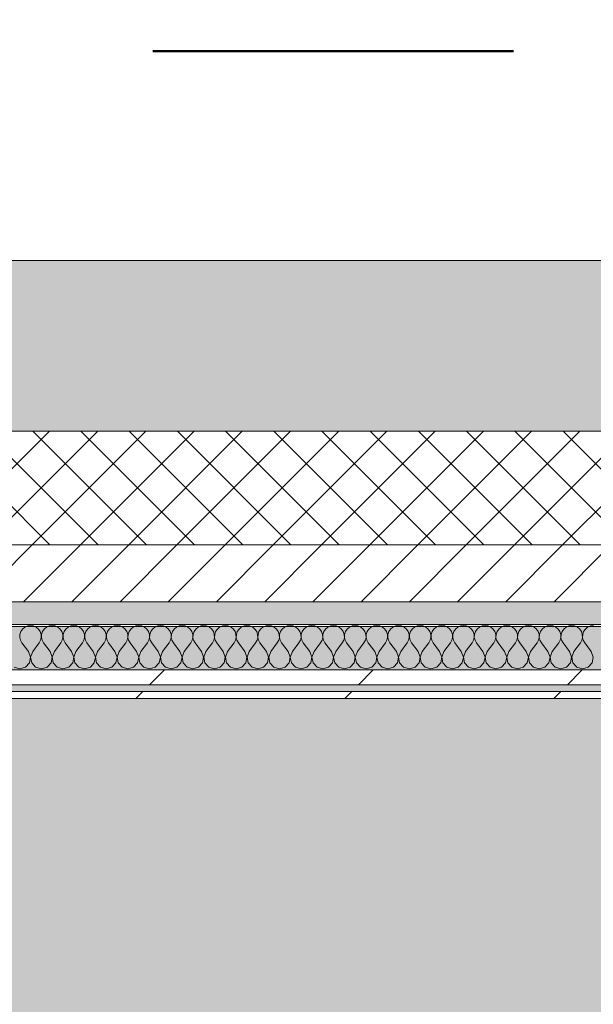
# Model space of a CAD drawing. Header units: millimetres. Extents: x -30280 to 19093, y -19284 to 4746.
# Tile 211 of 256: x -5152 to -4648, y -12673 to -11807. Entities that reach past the tile are written whole.
import ezdxf

# ---------------------------------------------------------------- set-up
doc = ezdxf.new("R2010")
doc.units = ezdxf.units.MM
doc.header["$MEASUREMENT"] = 0
doc.linetypes.add('Punto & Rayas', pattern=[670.277762, 317.5, -176.388889, 0, -176.388874])
doc.linetypes.add('Wipeout_Contour', pattern=[1000, 0, -1000])
for name, color, linetype, lineweight, true_color in [('01_2D_Ambit_Pluma_Nº__242', 7, 'Continuous', 50, 0xfb0013), ('12_FAÇ_Façana_Pluma_Nº__102', 7, 'Continuous', 5, 0xcccccc), ('12_FAÇ_Façana_Pluma_Nº__174', 7, 'Continuous', 13, 0xe4ad2c), ('12_FAÇ_Façana_Pluma_Nº__176', 7, 'Continuous', 15, 0x93a0c6), ('Nuevo_07_CR_Cel Ras pladur_Pluma_Nº__102', 7, 'Continuous', 5, 0xcccccc), ('Nuevo_08_E_Envans secs_Pluma_Nº__102', 7, 'Continuous', 5, 0xcccccc), ('Nuevo_08_E_Envans secs_Pluma_Nº__171', 171, 'Continuous', 13, 0xaaaaff), ('Nuevo_08_E_Envans secs_Pluma_Nº__177', 7, 'Continuous', 15, 0xf7e046)]:
    doc.layers.add(name, color=color, linetype=linetype, lineweight=lineweight, true_color=true_color)
for name, color, linetype in [('12_FAÇ_Façana', 7, 'Continuous'), ('Nuevo_07_CR_Cel Ras pladur', 7, 'Continuous'), ('Nuevo_08_E_Envans secs', 7, 'Continuous')]:
    doc.layers.add(name, color=color, linetype=linetype)
for name, color, linetype, lineweight in [('12_FAÇ_Façana_Pluma_Nº__2', 8, 'Continuous', 5), ('12_FAÇ_Façana_Pluma_Nº__7', 7, 'Continuous', 5), ('Nuevo_08_E_Envans secs_Pluma_Nº__1', 7, 'Continuous', 5)]:
    doc.layers.add(name, color=color, linetype=linetype, lineweight=lineweight)
pattern_1 = [(45, (0, 0), (-183.848, 183.848), [195, -65]), (45, (7e-14, 183.85), (-183.8478, 183.8478), [195, -65])]

# ---------------------------------------------------------------- blocks, each defined once
blk = doc.blocks.new('Forjado_1_1', base_point=(-28050.85, 1700.85))
at = {"layer": 'Nuevo_07_CR_Cel Ras pladur_Pluma_Nº__102', "linetype": 'Continuous', "lineweight": 0, "true_color": 0x333333}
h = blk.add_hatch(color=250, dxfattribs=at)
h.paths.add_polyline_path([(-28050.85, 1700.85), (-1702.11, 1700.85), (-1556.11, 1700.85), (-1556.11, -1703.98), (-1619.11, -1703.98), (-1619.11, -6940.7), (-1544.11, -6940.7), (-1544.11, -7505.7), (-1616.26, -7505.7), (-1616.05, -11923.98), (-1552.9, -11923.98), (-1552.9, -12503.98), (-2036.11, -12503.98), (-2036.11, -12340.7), (-6985.39, -12340.7), (-6985.39, -12549.28), (-7491.4, -12549.28), (-7491.4, -12393.7), (-10655.85, -12393.7), (-10657.1, -13685.07), (-1603.63, -13694.56), (-1609.23, -16937.98), (375.89, -16937.98), (375.89, -16738.98), (1128.89, -16738.98), (1128.89, -17066.98), (2622.91, -17066.98), (5778.89, -17066.98), (5778.89, -16738.98), (6378.89, -16738.98), (6378.89, -12488.98), (5778.89, -12488.98), (5763.89, -12069.98), (3832.9, -12069.98), (2768.91, -12069.98), (2768.91, -12619.14), (2622.91, -12619.14), (2622.91, -12069.98), (843.89, -12069.98), (843.89, -12503.98), (363.89, -12503.98), (363.89, -11923.98), (6641.89, -11923.98), (6627.87, -9203.97), (6003.89, -9207.42), (6010.89, -7490.7), (5790.89, -7490.7), (5790.89, -6940.7), (6010.89, -6940.7), (6010.89, -1710.7), (5770.89, -1710.7), (5770.89, 3861.73), (-28038.85, 3861.73)])
h.paths.add_polyline_path([(7.39, -9099.15), (-1192.61, -9099.15), (-1192.61, 1700.85), (7.39, 1700.85)], flags=0)
h.paths.add_polyline_path([(-1181.11, -11348.2), (-1181.11, -9848.2), (5718.89, -9848.2), (5718.89, -11348.2)], flags=0)
h.paths.add_polyline_path([(38, -16371.48), (-1162, -16371.48), (-1162, -12771.48), (38, -12771.48)], flags=0)
h.paths.add_polyline_path([(2309.36, -16371.48), (1109.36, -16371.48), (1109.36, -12771.48), (2309.36, -12771.48)], flags=0)
h.paths.add_polyline_path([(2226.83, -8799.15), (2226.83, 1400.85), (3726.83, 1400.85), (3726.83, -8799.15)], flags=0)
h.paths.add_polyline_path([(3832.9, -12471.48), (5032.9, -12471.48), (5032.9, -16671.48), (3832.9, -16671.48)], flags=0)
at = {"layer": 'Nuevo_07_CR_Cel Ras pladur_Pluma_Nº__102', "color": 254, "linetype": 'Continuous', "lineweight": 5, "true_color": 0xcccccc, "flags": 128}
blk.add_lwpolyline([(1128.89, -16738.98), (375.89, -16738.98), (375.89, -16937.98), (-1609.23, -16937.98), (-1603.63, -13694.56), (-10657.1, -13685.07), (-10655.85, -12393.7), (-7491.4, -12393.7), (-7491.4, -12549.28), (-6985.39, -12549.28), (-6985.39, -12340.7), (-2036.11, -12340.7), (-2036.11, -12503.98), (-1552.9, -12503.98), (-1552.9, -11923.98), (-1616.05, -11923.98), (-1616.26, -7505.7)], dxfattribs=at)
blk = doc.blocks.new('Muro_21_1', base_point=(-3301.11, -12338.98))
at = {"layer": '12_FAÇ_Façana_Pluma_Nº__102', "linetype": 'Continuous', "lineweight": 0, "true_color": 0xe5e5e5}
blk.add_hatch(color=254, dxfattribs=at).paths.add_polyline_path([(-5841.11, -12018.98), (-5841.11, -12168.98), (-3748.89, -12168.98), (-3748.89, -12018.98)])
at = {"layer": '12_FAÇ_Façana_Pluma_Nº__174', "linetype": 'Continuous', "lineweight": 13, "true_color": 0xe4ad2c}
h = blk.add_hatch(dxfattribs=at)
h.set_pattern_fill('SATE_Aislamiento_0001', color=42, style=0, pattern_type=2)
h.set_pattern_definition([(45, (0, 0), (-21.213203, 21.213203), []), (135, (0, 0), (21.213203, 21.213203), [])])
h.paths.add_polyline_path([(-5841.11, -12268.98), (-3748.89, -12268.98), (-3748.89, -12168.98), (-5841.11, -12168.98)])
at = {"layer": '12_FAÇ_Façana_Pluma_Nº__176', "linetype": 'Continuous', "lineweight": 0, "true_color": 0x495063}
blk.add_hatch(color=251, dxfattribs=at).paths.add_polyline_path([(-5841.11, -12338.98), (-3748.89, -12338.98), (-3748.89, -12318.98), (-5841.11, -12318.98)])
at = {"layer": '12_FAÇ_Façana_Pluma_Nº__2', "linetype": 'Continuous', "lineweight": 5}
h = blk.add_hatch(dxfattribs=at)
h.set_pattern_fill('Ceramic_0001', color=8, style=0, pattern_type=2)
h.set_pattern_definition([(45, (0, 0), (-21.213203, 21.213203), [])])
h.paths.add_polyline_path([(-5841.11, -12318.98), (-3748.89, -12318.98), (-3748.89, -12268.98), (-5841.11, -12268.98)])
at = {"layer": '12_FAÇ_Façana_Pluma_Nº__7', "color": 7, "linetype": 'Continuous', "lineweight": 5}
for p, q in [((-5841.11, -12168.98), (-3748.89, -12168.98)), ((-5841.11, -12268.98), (-3748.89, -12268.98)), ((-5841.11, -12318.98), (-3748.89, -12318.98))]:
    blk.add_line(p, q, dxfattribs=at)
at = {"layer": '12_FAÇ_Façana_Pluma_Nº__7', "color": 7, "linetype": 'Continuous', "lineweight": 5, "flags": 128}
for points in [[(-3748.89, -12018.98), (-5841.11, -12018.98)], [(-5841.11, -12338.98), (-3748.89, -12338.98)]]:
    blk.add_lwpolyline(points, dxfattribs=at)
blk = doc.blocks.new('*X784')
at = {"layer": 'Nuevo_08_E_Envans secs_Pluma_Nº__102', "color": 254, "linetype": 'Continuous', "lineweight": 5, "true_color": 0xcccccc}
for p, q in [((-5151.38, -12345.19), (-5152.22, -12347.68)), ((-5149.89, -12343.03), (-5151.38, -12345.19)), ((-5147.86, -12341.35), (-5149.89, -12343.03)), ((-5145.46, -12340.29), (-5147.86, -12341.35)), ((-5142.86, -12339.93), (-5145.46, -12340.29)), ((-5140.25, -12340.29), (-5142.86, -12339.93)), ((-5137.85, -12341.35), (-5140.25, -12340.29)), ((-5135.83, -12343.03), (-5137.85, -12341.35)), ((-5134.34, -12345.19), (-5135.83, -12343.03)), ((-5133.5, -12347.68), (-5134.34, -12345.19)), ((-5132.33, -12345.19), (-5133.17, -12347.68)), ((-5130.84, -12343.03), (-5132.33, -12345.19)), ((-5128.82, -12341.35), (-5130.84, -12343.03)), ((-5126.41, -12340.29), (-5128.82, -12341.35)), ((-5123.81, -12339.93), (-5126.41, -12340.29)), ((-5121.21, -12340.29), (-5123.81, -12339.93)), ((-5118.8, -12341.35), (-5121.21, -12340.29)), ((-5116.78, -12343.03), (-5118.8, -12341.35)), ((-5115.29, -12345.19), (-5116.78, -12343.03)), ((-5114.45, -12347.68), (-5115.29, -12345.19)), ((-5113.28, -12345.19), (-5114.12, -12347.68)), ((-5111.79, -12343.03), (-5113.28, -12345.19)), ((-5109.77, -12341.35), (-5111.79, -12343.03)), ((-5107.36, -12340.29), (-5109.77, -12341.35)), ((-5104.76, -12339.93), (-5107.36, -12340.29)), ((-5102.16, -12340.29), (-5104.76, -12339.93)), ((-5099.75, -12341.35), (-5102.16, -12340.29)), ((-5097.73, -12343.03), (-5099.75, -12341.35)), ((-5096.24, -12345.19), (-5097.73, -12343.03)), ((-5095.4, -12347.68), (-5096.24, -12345.19)), ((-5094.23, -12345.19), (-5095.07, -12347.68)), ((-5092.74, -12343.03), (-5094.23, -12345.19)), ((-5090.72, -12341.35), (-5092.74, -12343.03)), ((-5088.32, -12340.29), (-5090.72, -12341.35)), ((-5085.71, -12339.93), (-5088.32, -12340.29)), ((-5083.11, -12340.29), (-5085.71, -12339.93)), ((-5080.71, -12341.35), (-5083.11, -12340.29)), ((-5078.68, -12343.03), (-5080.71, -12341.35)), ((-5077.2, -12345.19), (-5078.68, -12343.03)), ((-5076.36, -12347.68), (-5077.2, -12345.19)), ((-5075.19, -12345.19), (-5076.02, -12347.68)), ((-5073.7, -12343.03), (-5075.19, -12345.19)), ((-5071.67, -12341.35), (-5073.7, -12343.03)), ((-5069.27, -12340.29), (-5071.67, -12341.35)), ((-5066.67, -12339.93), (-5069.27, -12340.29)), ((-5064.06, -12340.29), (-5066.67, -12339.93)), ((-5061.66, -12341.35), (-5064.06, -12340.29)), ((-5059.64, -12343.03), (-5061.66, -12341.35)), ((-5058.15, -12345.19), (-5059.64, -12343.03)), ((-5057.31, -12347.68), (-5058.15, -12345.19)), ((-5056.14, -12345.19), (-5056.98, -12347.68)), ((-5054.65, -12343.03), (-5056.14, -12345.19)), ((-5052.63, -12341.35), (-5054.65, -12343.03)), ((-5050.22, -12340.29), (-5052.63, -12341.35)), ((-5047.62, -12339.93), (-5050.22, -12340.29)), ((-5045.02, -12340.29), (-5047.62, -12339.93)), ((-5042.61, -12341.35), (-5045.02, -12340.29)), ((-5040.59, -12343.03), (-5042.61, -12341.35)), ((-5039.1, -12345.19), (-5040.59, -12343.03)), ((-5038.26, -12347.68), (-5039.1, -12345.19)), ((-5037.09, -12345.19), (-5037.93, -12347.68)), ((-5035.6, -12343.03), (-5037.09, -12345.19)), ((-5033.58, -12341.35), (-5035.6, -12343.03)), ((-5031.17, -12340.29), (-5033.58, -12341.35)), ((-5028.57, -12339.93), (-5031.17, -12340.29)), ((-5025.97, -12340.29), (-5028.57, -12339.93)), ((-5023.56, -12341.35), (-5025.97, -12340.29)), ((-5021.54, -12343.03), (-5023.56, -12341.35)), ((-5020.05, -12345.19), (-5021.54, -12343.03)), ((-5019.21, -12347.68), (-5020.05, -12345.19)), ((-5018.04, -12345.19), (-5018.88, -12347.68)), ((-5016.55, -12343.03), (-5018.04, -12345.19)), ((-5014.53, -12341.35), (-5016.55, -12343.03)), ((-5012.13, -12340.29), (-5014.53, -12341.35)), ((-5009.52, -12339.93), (-5012.13, -12340.29)), ((-5006.92, -12340.29), (-5009.52, -12339.93)), ((-5004.52, -12341.35), (-5006.92, -12340.29)), ((-5002.49, -12343.03), (-5004.52, -12341.35)), ((-5001.01, -12345.19), (-5002.49, -12343.03)), ((-5000.17, -12347.68), (-5001.01, -12345.19)), ((-4998.99, -12345.19), (-4999.83, -12347.68)), ((-4997.51, -12343.03), (-4998.99, -12345.19)), ((-4995.48, -12341.35), (-4997.51, -12343.03)), ((-4993.08, -12340.29), (-4995.48, -12341.35)), ((-4990.48, -12339.93), (-4993.08, -12340.29)), ((-4987.87, -12340.29), (-4990.48, -12339.93)), ((-4985.47, -12341.35), (-4987.87, -12340.29)), ((-4983.45, -12343.03), (-4985.47, -12341.35)), ((-4981.96, -12345.19), (-4983.45, -12343.03)), ((-4981.12, -12347.68), (-4981.96, -12345.19)), ((-4979.95, -12345.19), (-4980.79, -12347.68)), ((-4978.46, -12343.03), (-4979.95, -12345.19)), ((-4976.44, -12341.35), (-4978.46, -12343.03)), ((-4974.03, -12340.29), (-4976.44, -12341.35)), ((-4971.43, -12339.93), (-4974.03, -12340.29)), ((-4968.83, -12340.29), (-4971.43, -12339.93)), ((-4966.42, -12341.35), (-4968.83, -12340.29)), ((-4964.4, -12343.03), (-4966.42, -12341.35)), ((-4962.91, -12345.19), (-4964.4, -12343.03)), ((-4962.07, -12347.68), (-4962.91, -12345.19)), ((-4960.9, -12345.19), (-4961.74, -12347.68)), ((-4959.41, -12343.03), (-4960.9, -12345.19)), ((-4957.39, -12341.35), (-4959.41, -12343.03)), ((-4954.98, -12340.29), (-4957.39, -12341.35)), ((-4952.38, -12339.93), (-4954.98, -12340.29)), ((-4949.78, -12340.29), (-4952.38, -12339.93)), ((-4947.37, -12341.35), (-4949.78, -12340.29)), ((-4945.35, -12343.03), (-4947.37, -12341.35)), ((-4943.86, -12345.19), (-4945.35, -12343.03)), ((-4943.02, -12347.68), (-4943.86, -12345.19)), ((-4941.85, -12345.19), (-4942.69, -12347.68)), ((-4940.36, -12343.03), (-4941.85, -12345.19)), ((-4938.34, -12341.35), (-4940.36, -12343.03)), ((-4935.94, -12340.29), (-4938.34, -12341.35)), ((-4933.33, -12339.93), (-4935.94, -12340.29)), ((-4930.73, -12340.29), (-4933.33, -12339.93)), ((-4928.33, -12341.35), (-4930.73, -12340.29)), ((-4926.3, -12343.03), (-4928.33, -12341.35)), ((-4924.81, -12345.19), (-4926.3, -12343.03)), ((-4923.98, -12347.68), (-4924.81, -12345.19)), ((-4922.8, -12345.19), (-4923.64, -12347.68)), ((-4921.32, -12343.03), (-4922.8, -12345.19)), ((-4919.29, -12341.35), (-4921.32, -12343.03)), ((-4916.89, -12340.29), (-4919.29, -12341.35)), ((-4914.29, -12339.93), (-4916.89, -12340.29)), ((-4911.68, -12340.29), (-4914.29, -12339.93)), ((-4909.28, -12341.35), (-4911.68, -12340.29)), ((-4907.26, -12343.03), (-4909.28, -12341.35)), ((-4905.77, -12345.19), (-4907.26, -12343.03)), ((-4904.93, -12347.68), (-4905.77, -12345.19)), ((-4903.76, -12345.19), (-4904.6, -12347.68)), ((-4902.27, -12343.03), (-4903.76, -12345.19)), ((-4900.25, -12341.35), (-4902.27, -12343.03)), ((-4897.84, -12340.29), (-4900.25, -12341.35)), ((-4895.24, -12339.93), (-4897.84, -12340.29)), ((-4892.64, -12340.29), (-4895.24, -12339.93)), ((-4890.23, -12341.35), (-4892.64, -12340.29)), ((-4888.21, -12343.03), (-4890.23, -12341.35)), ((-4886.72, -12345.19), (-4888.21, -12343.03)), ((-4885.88, -12347.68), (-4886.72, -12345.19)), ((-4884.71, -12345.19), (-4885.55, -12347.68)), ((-4883.22, -12343.03), (-4884.71, -12345.19)), ((-4881.2, -12341.35), (-4883.22, -12343.03)), ((-4878.79, -12340.29), (-4881.2, -12341.35)), ((-4876.19, -12339.93), (-4878.79, -12340.29)), ((-4873.59, -12340.29), (-4876.19, -12339.93)), ((-4871.18, -12341.35), (-4873.59, -12340.29)), ((-4869.16, -12343.03), (-4871.18, -12341.35)), ((-4867.67, -12345.19), (-4869.16, -12343.03)), ((-4866.83, -12347.68), (-4867.67, -12345.19)), ((-4865.66, -12345.19), (-4866.5, -12347.68)), ((-4864.17, -12343.03), (-4865.66, -12345.19)), ((-4862.15, -12341.35), (-4864.17, -12343.03)), ((-4859.75, -12340.29), (-4862.15, -12341.35)), ((-4857.14, -12339.93), (-4859.75, -12340.29)), ((-4854.54, -12340.29), (-4857.14, -12339.93)), ((-4852.14, -12341.35), (-4854.54, -12340.29)), ((-4850.11, -12343.03), (-4852.14, -12341.35)), ((-4848.62, -12345.19), (-4850.11, -12343.03)), ((-4847.78, -12347.68), (-4848.62, -12345.19)), ((-4846.61, -12345.19), (-4847.45, -12347.68)), ((-4845.13, -12343.03), (-4846.61, -12345.19)), ((-4843.1, -12341.35), (-4845.13, -12343.03)), ((-4840.7, -12340.29), (-4843.1, -12341.35)), ((-4838.1, -12339.93), (-4840.7, -12340.29)), ((-4835.49, -12340.29), (-4838.1, -12339.93)), ((-4833.09, -12341.35), (-4835.49, -12340.29)), ((-4831.06, -12343.03), (-4833.09, -12341.35)), ((-4829.58, -12345.19), (-4831.06, -12343.03)), ((-4828.74, -12347.68), (-4829.58, -12345.19)), ((-4827.57, -12345.19), (-4828.41, -12347.68)), ((-4826.08, -12343.03), (-4827.57, -12345.19)), ((-4824.05, -12341.35), (-4826.08, -12343.03)), ((-4821.65, -12340.29), (-4824.05, -12341.35)), ((-4819.05, -12339.93), (-4821.65, -12340.29)), ((-4816.45, -12340.29), (-4819.05, -12339.93)), ((-4814.04, -12341.35), (-4816.45, -12340.29)), ((-4812.02, -12343.03), (-4814.04, -12341.35)), ((-4810.53, -12345.19), (-4812.02, -12343.03)), ((-4809.69, -12347.68), (-4810.53, -12345.19)), ((-4808.52, -12345.19), (-4809.36, -12347.68)), ((-4807.03, -12343.03), (-4808.52, -12345.19)), ((-4805.01, -12341.35), (-4807.03, -12343.03)), ((-4802.6, -12340.29), (-4805.01, -12341.35)), ((-4800, -12339.93), (-4802.6, -12340.29)), ((-4797.4, -12340.29), (-4800, -12339.93)), ((-4794.99, -12341.35), (-4797.4, -12340.29)), ((-4792.97, -12343.03), (-4794.99, -12341.35)), ((-4791.48, -12345.19), (-4792.97, -12343.03)), ((-4790.64, -12347.68), (-4791.48, -12345.19)), ((-4789.47, -12345.19), (-4790.31, -12347.68)), ((-4787.98, -12343.03), (-4789.47, -12345.19)), ((-4785.96, -12341.35), (-4787.98, -12343.03)), ((-4783.55, -12340.29), (-4785.96, -12341.35)), ((-4780.95, -12339.93), (-4783.55, -12340.29)), ((-4778.35, -12340.29), (-4780.95, -12339.93)), ((-4775.95, -12341.35), (-4778.35, -12340.29)), ((-4773.92, -12343.03), (-4775.95, -12341.35)), ((-4772.43, -12345.19), (-4773.92, -12343.03)), ((-4771.59, -12347.68), (-4772.43, -12345.19)), ((-4770.42, -12345.19), (-4771.26, -12347.68)), ((-4768.94, -12343.03), (-4770.42, -12345.19)), ((-4766.91, -12341.35), (-4768.94, -12343.03)), ((-4764.51, -12340.29), (-4766.91, -12341.35)), ((-4761.9, -12339.93), (-4764.51, -12340.29)), ((-4759.3, -12340.29), (-4761.9, -12339.93)), ((-4756.9, -12341.35), (-4759.3, -12340.29)), ((-4754.87, -12343.03), (-4756.9, -12341.35)), ((-4753.39, -12345.19), (-4754.87, -12343.03)), ((-4752.55, -12347.68), (-4753.39, -12345.19)), ((-4751.38, -12345.19), (-4752.22, -12347.68)), ((-4749.89, -12343.03), (-4751.38, -12345.19)), ((-4747.86, -12341.35), (-4749.89, -12343.03)), ((-4745.46, -12340.29), (-4747.86, -12341.35)), ((-4742.86, -12339.93), (-4745.46, -12340.29)), ((-4740.25, -12340.29), (-4742.86, -12339.93)), ((-4737.85, -12341.35), (-4740.25, -12340.29)), ((-4735.83, -12343.03), (-4737.85, -12341.35)), ((-4734.34, -12345.19), (-4735.83, -12343.03)), ((-4733.5, -12347.68), (-4734.34, -12345.19)), ((-4732.33, -12345.19), (-4733.17, -12347.68)), ((-4730.84, -12343.03), (-4732.33, -12345.19)), ((-4728.82, -12341.35), (-4730.84, -12343.03)), ((-4726.41, -12340.29), (-4728.82, -12341.35)), ((-4723.81, -12339.93), (-4726.41, -12340.29)), ((-4721.21, -12340.29), (-4723.81, -12339.93)), ((-4718.8, -12341.35), (-4721.21, -12340.29)), ((-4716.78, -12343.03), (-4718.8, -12341.35)), ((-4715.29, -12345.19), (-4716.78, -12343.03)), ((-4714.45, -12347.68), (-4715.29, -12345.19)), ((-4713.28, -12345.19), (-4714.12, -12347.68)), ((-4711.79, -12343.03), (-4713.28, -12345.19)), ((-4709.77, -12341.35), (-4711.79, -12343.03)), ((-4707.36, -12340.29), (-4709.77, -12341.35)), ((-4704.76, -12339.93), (-4707.36, -12340.29)), ((-4702.16, -12340.29), (-4704.76, -12339.93)), ((-4699.75, -12341.35), (-4702.16, -12340.29)), ((-4697.73, -12343.03), (-4699.75, -12341.35)), ((-4696.24, -12345.19), (-4697.73, -12343.03)), ((-4695.4, -12347.68), (-4696.24, -12345.19)), ((-4694.23, -12345.19), (-4695.07, -12347.68)), ((-4692.74, -12343.03), (-4694.23, -12345.19)), ((-4690.72, -12341.35), (-4692.74, -12343.03)), ((-4688.32, -12340.29), (-4690.72, -12341.35)), ((-4685.71, -12339.93), (-4688.32, -12340.29)), ((-4683.11, -12340.29), (-4685.71, -12339.93)), ((-4680.71, -12341.35), (-4683.11, -12340.29)), ((-4678.68, -12343.03), (-4680.71, -12341.35)), ((-4677.2, -12345.19), (-4678.68, -12343.03)), ((-4676.36, -12347.68), (-4677.2, -12345.19)), ((-4675.19, -12345.19), (-4676.02, -12347.68)), ((-4673.7, -12343.03), (-4675.19, -12345.19)), ((-4671.67, -12341.35), (-4673.7, -12343.03)), ((-4669.27, -12340.29), (-4671.67, -12341.35)), ((-4666.67, -12339.93), (-4669.27, -12340.29)), ((-4664.06, -12340.29), (-4666.67, -12339.93)), ((-4661.66, -12341.35), (-4664.06, -12340.29)), ((-4659.64, -12343.03), (-4661.66, -12341.35)), ((-4658.15, -12345.19), (-4659.64, -12343.03)), ((-4657.31, -12347.68), (-4658.15, -12345.19)), ((-4656.14, -12345.19), (-4656.98, -12347.68)), ((-4654.65, -12343.03), (-4656.14, -12345.19)), ((-4652.63, -12341.35), (-4654.65, -12343.03)), ((-4650.22, -12340.29), (-4652.63, -12341.35)), ((-4647.62, -12339.93), (-4650.22, -12340.29)), ((-5152.22, -12347.68), (-5152.34, -12350.31)), ((-5152.34, -12350.31), (-5151.75, -12352.87)), ((-5151.75, -12352.87), (-5150.48, -12355.17)), ((-5144.76, -12362.79), (-5150.48, -12355.17)), ((-5140.95, -12362.79), (-5135.24, -12355.17)), ((-5135.24, -12355.17), (-5133.97, -12352.87)), ((-5133.97, -12352.87), (-5133.37, -12350.31)), ((-5133.37, -12350.31), (-5133.5, -12347.68)), ((-5133.17, -12347.68), (-5133.29, -12350.31)), ((-5133.29, -12350.31), (-5132.7, -12352.87)), ((-5132.7, -12352.87), (-5131.43, -12355.17)), ((-5125.71, -12362.79), (-5131.43, -12355.17)), ((-5121.9, -12362.79), (-5116.19, -12355.17)), ((-5116.19, -12355.17), (-5114.92, -12352.87)), ((-5114.92, -12352.87), (-5114.32, -12350.31)), ((-5114.32, -12350.31), (-5114.45, -12347.68)), ((-5114.12, -12347.68), (-5114.25, -12350.31)), ((-5114.25, -12350.31), (-5113.65, -12352.87)), ((-5113.65, -12352.87), (-5112.38, -12355.17)), ((-5106.67, -12362.79), (-5112.38, -12355.17)), ((-5102.86, -12362.79), (-5097.14, -12355.17)), ((-5097.14, -12355.17), (-5095.87, -12352.87)), ((-5095.87, -12352.87), (-5095.28, -12350.31)), ((-5095.28, -12350.31), (-5095.4, -12347.68)), ((-5095.07, -12347.68), (-5095.2, -12350.31)), ((-5095.2, -12350.31), (-5094.6, -12352.87)), ((-5094.6, -12352.87), (-5093.33, -12355.17)), ((-5087.62, -12362.79), (-5093.33, -12355.17)), ((-5083.81, -12362.79), (-5078.1, -12355.17)), ((-5078.1, -12355.17), (-5076.82, -12352.87)), ((-5076.82, -12352.87), (-5076.23, -12350.31)), ((-5076.23, -12350.31), (-5076.36, -12347.68)), ((-5076.02, -12347.68), (-5076.15, -12350.31)), ((-5076.15, -12350.31), (-5075.56, -12352.87)), ((-5075.56, -12352.87), (-5074.29, -12355.17)), ((-5068.57, -12362.79), (-5074.29, -12355.17)), ((-5064.76, -12362.79), (-5059.05, -12355.17)), ((-5059.05, -12355.17), (-5057.78, -12352.87)), ((-5057.78, -12352.87), (-5057.18, -12350.31)), ((-5057.18, -12350.31), (-5057.31, -12347.68)), ((-5056.98, -12347.68), (-5057.1, -12350.31)), ((-5057.1, -12350.31), (-5056.51, -12352.87)), ((-5056.51, -12352.87), (-5055.24, -12355.17)), ((-5049.52, -12362.79), (-5055.24, -12355.17)), ((-5045.71, -12362.79), (-5040, -12355.17)), ((-5040, -12355.17), (-5038.73, -12352.87)), ((-5038.73, -12352.87), (-5038.13, -12350.31)), ((-5038.13, -12350.31), (-5038.26, -12347.68)), ((-5037.93, -12347.68), (-5038.06, -12350.31)), ((-5038.06, -12350.31), (-5037.46, -12352.87)), ((-5037.46, -12352.87), (-5036.19, -12355.17)), ((-5030.48, -12362.79), (-5036.19, -12355.17)), ((-5026.67, -12362.79), (-5020.95, -12355.17)), ((-5020.95, -12355.17), (-5019.68, -12352.87)), ((-5019.68, -12352.87), (-5019.09, -12350.31)), ((-5019.09, -12350.31), (-5019.21, -12347.68)), ((-5018.88, -12347.68), (-5019.01, -12350.31)), ((-5019.01, -12350.31), (-5018.41, -12352.87)), ((-5018.41, -12352.87), (-5017.14, -12355.17)), ((-5011.43, -12362.79), (-5017.14, -12355.17)), ((-5007.62, -12362.79), (-5001.9, -12355.17)), ((-5001.9, -12355.17), (-5000.63, -12352.87)), ((-5000.63, -12352.87), (-5000.04, -12350.31)), ((-5000.04, -12350.31), (-5000.17, -12347.68)), ((-4999.83, -12347.68), (-4999.96, -12350.31)), ((-4999.96, -12350.31), (-4999.37, -12352.87)), ((-4999.37, -12352.87), (-4998.1, -12355.17)), ((-4992.38, -12362.79), (-4998.1, -12355.17)), ((-4988.57, -12362.79), (-4982.86, -12355.17)), ((-4982.86, -12355.17), (-4981.59, -12352.87)), ((-4981.59, -12352.87), (-4980.99, -12350.31)), ((-4980.99, -12350.31), (-4981.12, -12347.68)), ((-4980.79, -12347.68), (-4980.91, -12350.31)), ((-4980.91, -12350.31), (-4980.32, -12352.87)), ((-4980.32, -12352.87), (-4979.05, -12355.17)), ((-4973.33, -12362.79), (-4979.05, -12355.17)), ((-4969.52, -12362.79), (-4963.81, -12355.17)), ((-4963.81, -12355.17), (-4962.54, -12352.87)), ((-4962.54, -12352.87), (-4961.94, -12350.31)), ((-4961.94, -12350.31), (-4962.07, -12347.68)), ((-4961.74, -12347.68), (-4961.87, -12350.31)), ((-4961.87, -12350.31), (-4961.27, -12352.87)), ((-4961.27, -12352.87), (-4960, -12355.17)), ((-4954.29, -12362.79), (-4960, -12355.17)), ((-4950.48, -12362.79), (-4944.76, -12355.17)), ((-4944.76, -12355.17), (-4943.49, -12352.87)), ((-4943.49, -12352.87), (-4942.9, -12350.31)), ((-4942.9, -12350.31), (-4943.02, -12347.68)), ((-4942.69, -12347.68), (-4942.82, -12350.31)), ((-4942.82, -12350.31), (-4942.22, -12352.87)), ((-4942.22, -12352.87), (-4940.95, -12355.17)), ((-4935.24, -12362.79), (-4940.95, -12355.17)), ((-4931.43, -12362.79), (-4925.71, -12355.17)), ((-4925.71, -12355.17), (-4924.44, -12352.87)), ((-4924.44, -12352.87), (-4923.85, -12350.31)), ((-4923.85, -12350.31), (-4923.98, -12347.68)), ((-4923.64, -12347.68), (-4923.77, -12350.31)), ((-4923.77, -12350.31), (-4923.18, -12352.87)), ((-4923.18, -12352.87), (-4921.9, -12355.17)), ((-4916.19, -12362.79), (-4921.9, -12355.17)), ((-4912.38, -12362.79), (-4906.67, -12355.17)), ((-4906.67, -12355.17), (-4905.4, -12352.87)), ((-4905.4, -12352.87), (-4904.8, -12350.31)), ((-4904.8, -12350.31), (-4904.93, -12347.68)), ((-4904.6, -12347.68), (-4904.72, -12350.31)), ((-4904.72, -12350.31), (-4904.13, -12352.87)), ((-4904.13, -12352.87), (-4902.86, -12355.17)), ((-4897.14, -12362.79), (-4902.86, -12355.17)), ((-4893.33, -12362.79), (-4887.62, -12355.17)), ((-4887.62, -12355.17), (-4886.35, -12352.87)), ((-4886.35, -12352.87), (-4885.75, -12350.31)), ((-4885.75, -12350.31), (-4885.88, -12347.68)), ((-4885.55, -12347.68), (-4885.68, -12350.31)), ((-4885.68, -12350.31), (-4885.08, -12352.87)), ((-4885.08, -12352.87), (-4883.81, -12355.17)), ((-4878.1, -12362.79), (-4883.81, -12355.17)), ((-4874.29, -12362.79), (-4868.57, -12355.17)), ((-4868.57, -12355.17), (-4867.3, -12352.87)), ((-4867.3, -12352.87), (-4866.71, -12350.31)), ((-4866.71, -12350.31), (-4866.83, -12347.68)), ((-4866.5, -12347.68), (-4866.63, -12350.31)), ((-4866.63, -12350.31), (-4866.03, -12352.87)), ((-4866.03, -12352.87), (-4864.76, -12355.17)), ((-4859.05, -12362.79), (-4864.76, -12355.17)), ((-4855.24, -12362.79), (-4849.52, -12355.17)), ((-4849.52, -12355.17), (-4848.25, -12352.87)), ((-4848.25, -12352.87), (-4847.66, -12350.31)), ((-4847.66, -12350.31), (-4847.78, -12347.68)), ((-4847.45, -12347.68), (-4847.58, -12350.31)), ((-4847.58, -12350.31), (-4846.99, -12352.87)), ((-4846.99, -12352.87), (-4845.71, -12355.17)), ((-4840, -12362.79), (-4845.71, -12355.17)), ((-4836.19, -12362.79), (-4830.48, -12355.17)), ((-4830.48, -12355.17), (-4829.2, -12352.87)), ((-4829.2, -12352.87), (-4828.61, -12350.31)), ((-4828.61, -12350.31), (-4828.74, -12347.68)), ((-4828.41, -12347.68), (-4828.53, -12350.31)), ((-4828.53, -12350.31), (-4827.94, -12352.87)), ((-4827.94, -12352.87), (-4826.67, -12355.17)), ((-4820.95, -12362.79), (-4826.67, -12355.17)), ((-4817.14, -12362.79), (-4811.43, -12355.17)), ((-4811.43, -12355.17), (-4810.16, -12352.87)), ((-4810.16, -12352.87), (-4809.56, -12350.31)), ((-4809.56, -12350.31), (-4809.69, -12347.68)), ((-4809.36, -12347.68), (-4809.49, -12350.31)), ((-4809.49, -12350.31), (-4808.89, -12352.87)), ((-4808.89, -12352.87), (-4807.62, -12355.17)), ((-4801.9, -12362.79), (-4807.62, -12355.17)), ((-4798.1, -12362.79), (-4792.38, -12355.17)), ((-4792.38, -12355.17), (-4791.11, -12352.87)), ((-4791.11, -12352.87), (-4790.51, -12350.31)), ((-4790.51, -12350.31), (-4790.64, -12347.68)), ((-4790.31, -12347.68), (-4790.44, -12350.31)), ((-4790.44, -12350.31), (-4789.84, -12352.87)), ((-4789.84, -12352.87), (-4788.57, -12355.17)), ((-4782.86, -12362.79), (-4788.57, -12355.17)), ((-4779.05, -12362.79), (-4773.33, -12355.17)), ((-4773.33, -12355.17), (-4772.06, -12352.87)), ((-4772.06, -12352.87), (-4771.47, -12350.31)), ((-4771.47, -12350.31), (-4771.59, -12347.68)), ((-4771.26, -12347.68), (-4771.39, -12350.31)), ((-4771.39, -12350.31), (-4770.8, -12352.87)), ((-4770.8, -12352.87), (-4769.52, -12355.17)), ((-4763.81, -12362.79), (-4769.52, -12355.17)), ((-4760, -12362.79), (-4754.29, -12355.17)), ((-4754.29, -12355.17), (-4753.01, -12352.87)), ((-4753.01, -12352.87), (-4752.42, -12350.31)), ((-4752.42, -12350.31), (-4752.55, -12347.68)), ((-4752.22, -12347.68), (-4752.34, -12350.31)), ((-4752.34, -12350.31), (-4751.75, -12352.87)), ((-4751.75, -12352.87), (-4750.48, -12355.17)), ((-4744.76, -12362.79), (-4750.48, -12355.17)), ((-4740.95, -12362.79), (-4735.24, -12355.17)), ((-4735.24, -12355.17), (-4733.97, -12352.87)), ((-4733.97, -12352.87), (-4733.37, -12350.31)), ((-4733.37, -12350.31), (-4733.5, -12347.68)), ((-4733.17, -12347.68), (-4733.29, -12350.31)), ((-4733.29, -12350.31), (-4732.7, -12352.87)), ((-4732.7, -12352.87), (-4731.43, -12355.17)), ((-4725.71, -12362.79), (-4731.43, -12355.17)), ((-4721.9, -12362.79), (-4716.19, -12355.17)), ((-4716.19, -12355.17), (-4714.92, -12352.87)), ((-4714.92, -12352.87), (-4714.32, -12350.31)), ((-4714.32, -12350.31), (-4714.45, -12347.68)), ((-4714.12, -12347.68), (-4714.25, -12350.31)), ((-4714.25, -12350.31), (-4713.65, -12352.87)), ((-4713.65, -12352.87), (-4712.38, -12355.17)), ((-4706.67, -12362.79), (-4712.38, -12355.17)), ((-4702.86, -12362.79), (-4697.14, -12355.17)), ((-4697.14, -12355.17), (-4695.87, -12352.87)), ((-4695.87, -12352.87), (-4695.28, -12350.31)), ((-4695.28, -12350.31), (-4695.4, -12347.68)), ((-4695.07, -12347.68), (-4695.2, -12350.31)), ((-4695.2, -12350.31), (-4694.6, -12352.87)), ((-4694.6, -12352.87), (-4693.33, -12355.17)), ((-4687.62, -12362.79), (-4693.33, -12355.17)), ((-4683.81, -12362.79), (-4678.1, -12355.17)), ((-4678.1, -12355.17), (-4676.82, -12352.87)), ((-4676.82, -12352.87), (-4676.23, -12350.31)), ((-4676.23, -12350.31), (-4676.36, -12347.68)), ((-4676.02, -12347.68), (-4676.15, -12350.31)), ((-4676.15, -12350.31), (-4675.56, -12352.87)), ((-4675.56, -12352.87), (-4674.29, -12355.17)), ((-4668.57, -12362.79), (-4674.29, -12355.17)), ((-4664.76, -12362.79), (-4659.05, -12355.17)), ((-4659.05, -12355.17), (-4657.78, -12352.87)), ((-4657.78, -12352.87), (-4657.18, -12350.31)), ((-4657.18, -12350.31), (-4657.31, -12347.68)), ((-4656.98, -12347.68), (-4657.1, -12350.31)), ((-4657.1, -12350.31), (-4656.51, -12352.87)), ((-4656.51, -12352.87), (-4655.24, -12355.17)), ((-4649.52, -12362.79), (-4655.24, -12355.17)), ((-5142.9, -12367.64), (-5144.76, -12362.79)), ((-5140.95, -12362.79), (-5142.82, -12367.64)), ((-5123.85, -12367.64), (-5125.71, -12362.79)), ((-5121.9, -12362.79), (-5123.77, -12367.64)), ((-5104.8, -12367.64), (-5106.67, -12362.79)), ((-5102.86, -12362.79), (-5104.72, -12367.64)), ((-5085.75, -12367.64), (-5087.62, -12362.79)), ((-5083.81, -12362.79), (-5085.68, -12367.64)), ((-5066.71, -12367.64), (-5068.57, -12362.79)), ((-5064.76, -12362.79), (-5066.63, -12367.64)), ((-5047.66, -12367.64), (-5049.52, -12362.79)), ((-5045.71, -12362.79), (-5047.58, -12367.64)), ((-5028.61, -12367.64), (-5030.48, -12362.79)), ((-5026.67, -12362.79), (-5028.53, -12367.64)), ((-5009.56, -12367.64), (-5011.43, -12362.79)), ((-5007.62, -12362.79), (-5009.49, -12367.64)), ((-4990.51, -12367.64), (-4992.38, -12362.79)), ((-4988.57, -12362.79), (-4990.44, -12367.64)), ((-4971.47, -12367.64), (-4973.33, -12362.79)), ((-4969.52, -12362.79), (-4971.39, -12367.64)), ((-4952.42, -12367.64), (-4954.29, -12362.79)), ((-4950.48, -12362.79), (-4952.34, -12367.64)), ((-4933.37, -12367.64), (-4935.24, -12362.79)), ((-4931.43, -12362.79), (-4933.29, -12367.64)), ((-4914.32, -12367.64), (-4916.19, -12362.79)), ((-4912.38, -12362.79), (-4914.25, -12367.64)), ((-4895.28, -12367.64), (-4897.14, -12362.79)), ((-4893.33, -12362.79), (-4895.2, -12367.64)), ((-4876.23, -12367.64), (-4878.1, -12362.79)), ((-4874.29, -12362.79), (-4876.15, -12367.64)), ((-4857.18, -12367.64), (-4859.05, -12362.79)), ((-4855.24, -12362.79), (-4857.1, -12367.64)), ((-4838.13, -12367.64), (-4840, -12362.79)), ((-4836.19, -12362.79), (-4838.06, -12367.64)), ((-4819.09, -12367.64), (-4820.95, -12362.79)), ((-4817.14, -12362.79), (-4819.01, -12367.64)), ((-4800.04, -12367.64), (-4801.9, -12362.79)), ((-4798.1, -12362.79), (-4799.96, -12367.64)), ((-4780.99, -12367.64), (-4782.86, -12362.79)), ((-4779.05, -12362.79), (-4780.91, -12367.64)), ((-4761.94, -12367.64), (-4763.81, -12362.79)), ((-4760, -12362.79), (-4761.87, -12367.64)), ((-4742.9, -12367.64), (-4744.76, -12362.79)), ((-4740.95, -12362.79), (-4742.82, -12367.64)), ((-4723.85, -12367.64), (-4725.71, -12362.79)), ((-4721.9, -12362.79), (-4723.77, -12367.64)), ((-4704.8, -12367.64), (-4706.67, -12362.79)), ((-4702.86, -12362.79), (-4704.72, -12367.64)), ((-4685.75, -12367.64), (-4687.62, -12362.79)), ((-4683.81, -12362.79), (-4685.68, -12367.64)), ((-4666.71, -12367.64), (-4668.57, -12362.79)), ((-4664.76, -12362.79), (-4666.63, -12367.64)), ((-4647.66, -12367.64), (-4649.52, -12362.79)), ((-5147.37, -12376.6), (-5143.86, -12372.76)), ((-5143.86, -12372.76), (-5142.9, -12367.64)), ((-5142.82, -12367.64), (-5141.85, -12372.76)), ((-5141.85, -12372.76), (-5138.34, -12376.6)), ((-5128.33, -12376.6), (-5124.81, -12372.76)), ((-5124.81, -12372.76), (-5123.85, -12367.64)), ((-5123.77, -12367.64), (-5122.8, -12372.76)), ((-5122.8, -12372.76), (-5119.29, -12376.6)), ((-5109.28, -12376.6), (-5105.77, -12372.76)), ((-5105.77, -12372.76), (-5104.8, -12367.64)), ((-5104.72, -12367.64), (-5103.76, -12372.76)), ((-5103.76, -12372.76), (-5100.25, -12376.6)), ((-5090.23, -12376.6), (-5086.72, -12372.76)), ((-5086.72, -12372.76), (-5085.75, -12367.64)), ((-5085.68, -12367.64), (-5084.71, -12372.76)), ((-5084.71, -12372.76), (-5081.2, -12376.6)), ((-5071.18, -12376.6), (-5067.67, -12372.76)), ((-5067.67, -12372.76), (-5066.71, -12367.64)), ((-5066.63, -12367.64), (-5065.66, -12372.76)), ((-5065.66, -12372.76), (-5062.15, -12376.6)), ((-5052.14, -12376.6), (-5048.62, -12372.76)), ((-5048.62, -12372.76), (-5047.66, -12367.64)), ((-5047.58, -12367.64), (-5046.61, -12372.76)), ((-5046.61, -12372.76), (-5043.1, -12376.6)), ((-5033.09, -12376.6), (-5029.58, -12372.76)), ((-5029.58, -12372.76), (-5028.61, -12367.64)), ((-5028.53, -12367.64), (-5027.57, -12372.76)), ((-5027.57, -12372.76), (-5024.05, -12376.6)), ((-5014.04, -12376.6), (-5010.53, -12372.76)), ((-5010.53, -12372.76), (-5009.56, -12367.64)), ((-5009.49, -12367.64), (-5008.52, -12372.76)), ((-5008.52, -12372.76), (-5005.01, -12376.6)), ((-4994.99, -12376.6), (-4991.48, -12372.76)), ((-4991.48, -12372.76), (-4990.51, -12367.64)), ((-4990.44, -12367.64), (-4989.47, -12372.76)), ((-4989.47, -12372.76), (-4985.96, -12376.6)), ((-4975.95, -12376.6), (-4972.43, -12372.76)), ((-4972.43, -12372.76), (-4971.47, -12367.64)), ((-4971.39, -12367.64), (-4970.42, -12372.76)), ((-4970.42, -12372.76), (-4966.91, -12376.6)), ((-4956.9, -12376.6), (-4953.39, -12372.76)), ((-4953.39, -12372.76), (-4952.42, -12367.64)), ((-4952.34, -12367.64), (-4951.38, -12372.76)), ((-4951.38, -12372.76), (-4947.86, -12376.6)), ((-4937.85, -12376.6), (-4934.34, -12372.76)), ((-4934.34, -12372.76), (-4933.37, -12367.64)), ((-4933.29, -12367.64), (-4932.33, -12372.76)), ((-4932.33, -12372.76), (-4928.82, -12376.6)), ((-4918.8, -12376.6), (-4915.29, -12372.76)), ((-4915.29, -12372.76), (-4914.32, -12367.64)), ((-4914.25, -12367.64), (-4913.28, -12372.76)), ((-4913.28, -12372.76), (-4909.77, -12376.6)), ((-4899.75, -12376.6), (-4896.24, -12372.76)), ((-4896.24, -12372.76), (-4895.28, -12367.64)), ((-4895.2, -12367.64), (-4894.23, -12372.76)), ((-4894.23, -12372.76), (-4890.72, -12376.6)), ((-4880.71, -12376.6), (-4877.2, -12372.76)), ((-4877.2, -12372.76), (-4876.23, -12367.64)), ((-4876.15, -12367.64), (-4875.19, -12372.76)), ((-4875.19, -12372.76), (-4871.67, -12376.6)), ((-4861.66, -12376.6), (-4858.15, -12372.76)), ((-4858.15, -12372.76), (-4857.18, -12367.64)), ((-4857.1, -12367.64), (-4856.14, -12372.76)), ((-4856.14, -12372.76), (-4852.63, -12376.6)), ((-4842.61, -12376.6), (-4839.1, -12372.76)), ((-4839.1, -12372.76), (-4838.13, -12367.64)), ((-4838.06, -12367.64), (-4837.09, -12372.76)), ((-4837.09, -12372.76), (-4833.58, -12376.6)), ((-4823.56, -12376.6), (-4820.05, -12372.76)), ((-4820.05, -12372.76), (-4819.09, -12367.64)), ((-4819.01, -12367.64), (-4818.04, -12372.76)), ((-4818.04, -12372.76), (-4814.53, -12376.6)), ((-4804.52, -12376.6), (-4801.01, -12372.76)), ((-4801.01, -12372.76), (-4800.04, -12367.64)), ((-4799.96, -12367.64), (-4798.99, -12372.76)), ((-4798.99, -12372.76), (-4795.48, -12376.6)), ((-4785.47, -12376.6), (-4781.96, -12372.76)), ((-4781.96, -12372.76), (-4780.99, -12367.64)), ((-4780.91, -12367.64), (-4779.95, -12372.76)), ((-4779.95, -12372.76), (-4776.44, -12376.6)), ((-4766.42, -12376.6), (-4762.91, -12372.76)), ((-4762.91, -12372.76), (-4761.94, -12367.64)), ((-4761.87, -12367.64), (-4760.9, -12372.76)), ((-4760.9, -12372.76), (-4757.39, -12376.6)), ((-4747.37, -12376.6), (-4743.86, -12372.76)), ((-4743.86, -12372.76), (-4742.9, -12367.64)), ((-4742.82, -12367.64), (-4741.85, -12372.76)), ((-4741.85, -12372.76), (-4738.34, -12376.6)), ((-4728.33, -12376.6), (-4724.81, -12372.76)), ((-4724.81, -12372.76), (-4723.85, -12367.64)), ((-4723.77, -12367.64), (-4722.8, -12372.76)), ((-4722.8, -12372.76), (-4719.29, -12376.6)), ((-4709.28, -12376.6), (-4705.77, -12372.76)), ((-4705.77, -12372.76), (-4704.8, -12367.64)), ((-4704.72, -12367.64), (-4703.76, -12372.76)), ((-4703.76, -12372.76), (-4700.25, -12376.6)), ((-4690.23, -12376.6), (-4686.72, -12372.76)), ((-4686.72, -12372.76), (-4685.75, -12367.64)), ((-4685.68, -12367.64), (-4684.71, -12372.76)), ((-4684.71, -12372.76), (-4681.2, -12376.6)), ((-4671.18, -12376.6), (-4667.67, -12372.76)), ((-4667.67, -12372.76), (-4666.71, -12367.64)), ((-4666.63, -12367.64), (-4665.66, -12372.76)), ((-4665.66, -12372.76), (-4662.15, -12376.6)), ((-4652.14, -12376.6), (-4648.62, -12372.76)), ((-4648.62, -12372.76), (-4647.66, -12367.64)), ((-5157.39, -12376.6), (-5152.38, -12378.02)), ((-5152.38, -12378.02), (-5147.37, -12376.6)), ((-5138.34, -12376.6), (-5133.33, -12378.02)), ((-5133.33, -12378.02), (-5128.33, -12376.6)), ((-5119.29, -12376.6), (-5114.29, -12378.02)), ((-5114.29, -12378.02), (-5109.28, -12376.6)), ((-5100.25, -12376.6), (-5095.24, -12378.02)), ((-5095.24, -12378.02), (-5090.23, -12376.6)), ((-5081.2, -12376.6), (-5076.19, -12378.02)), ((-5076.19, -12378.02), (-5071.18, -12376.6)), ((-5062.15, -12376.6), (-5057.14, -12378.02)), ((-5057.14, -12378.02), (-5052.14, -12376.6)), ((-5043.1, -12376.6), (-5038.1, -12378.02)), ((-5038.1, -12378.02), (-5033.09, -12376.6)), ((-5024.05, -12376.6), (-5019.05, -12378.02)), ((-5019.05, -12378.02), (-5014.04, -12376.6)), ((-5005.01, -12376.6), (-5000, -12378.02)), ((-5000, -12378.02), (-4994.99, -12376.6)), ((-4985.96, -12376.6), (-4980.95, -12378.02)), ((-4980.95, -12378.02), (-4975.95, -12376.6)), ((-4966.91, -12376.6), (-4961.9, -12378.02)), ((-4961.9, -12378.02), (-4956.9, -12376.6)), ((-4947.86, -12376.6), (-4942.86, -12378.02)), ((-4942.86, -12378.02), (-4937.85, -12376.6)), ((-4928.82, -12376.6), (-4923.81, -12378.02)), ((-4923.81, -12378.02), (-4918.8, -12376.6)), ((-4909.77, -12376.6), (-4904.76, -12378.02)), ((-4904.76, -12378.02), (-4899.75, -12376.6)), ((-4890.72, -12376.6), (-4885.71, -12378.02)), ((-4885.71, -12378.02), (-4880.71, -12376.6)), ((-4871.67, -12376.6), (-4866.67, -12378.02)), ((-4866.67, -12378.02), (-4861.66, -12376.6)), ((-4852.63, -12376.6), (-4847.62, -12378.02)), ((-4847.62, -12378.02), (-4842.61, -12376.6)), ((-4833.58, -12376.6), (-4828.57, -12378.02)), ((-4828.57, -12378.02), (-4823.56, -12376.6)), ((-4814.53, -12376.6), (-4809.52, -12378.02)), ((-4809.52, -12378.02), (-4804.52, -12376.6)), ((-4795.48, -12376.6), (-4790.48, -12378.02)), ((-4790.48, -12378.02), (-4785.47, -12376.6)), ((-4776.44, -12376.6), (-4771.43, -12378.02)), ((-4771.43, -12378.02), (-4766.42, -12376.6)), ((-4757.39, -12376.6), (-4752.38, -12378.02)), ((-4752.38, -12378.02), (-4747.37, -12376.6)), ((-4738.34, -12376.6), (-4733.33, -12378.02)), ((-4733.33, -12378.02), (-4728.33, -12376.6)), ((-4719.29, -12376.6), (-4714.29, -12378.02)), ((-4714.29, -12378.02), (-4709.28, -12376.6)), ((-4700.25, -12376.6), (-4695.24, -12378.02)), ((-4695.24, -12378.02), (-4690.23, -12376.6)), ((-4681.2, -12376.6), (-4676.19, -12378.02)), ((-4676.19, -12378.02), (-4671.18, -12376.6)), ((-4662.15, -12376.6), (-4657.14, -12378.02)), ((-4657.14, -12378.02), (-4652.14, -12376.6))]:
    blk.add_line(p, q, dxfattribs=at)
blk = doc.blocks.new('Muro_126_1', base_point=(-5836.11, -12403.98))
at = {"layer": 'Nuevo_08_E_Envans secs_Pluma_Nº__1', "color": 7, "linetype": 'Continuous', "lineweight": 5, "flags": 128}
blk.add_lwpolyline([(-3748.89, -12338.98), (-5836.11, -12338.98)], dxfattribs=at)
at = {"color": 254, "linetype": 'Wipeout_Contour', "lineweight": 0, "ltscale": 53018.862668}
blk.add_wipeout([(-5836.11, -12391.98), (-3301.11, -12391.98), (-3301.11, -12378.98), (-5836.11, -12378.98)], dxfattribs=at).dxf.layer = 'Nuevo_08_E_Envans secs'
at = {"color": 254, "linetype": 'Wipeout_Contour', "lineweight": 0, "ltscale": 53076.863773}
blk.add_wipeout([(-5836.11, -12403.98), (-3301.11, -12403.98), (-3301.11, -12397.98), (-5836.11, -12397.98)], dxfattribs=at).dxf.layer = 'Nuevo_08_E_Envans secs'
at = {"layer": 'Nuevo_08_E_Envans secs_Pluma_Nº__171', "linetype": 'Continuous', "lineweight": 13, "true_color": 0xaaaaff}
h = blk.add_hatch(dxfattribs=at)
h.set_pattern_fill('Panellat_HPL_0001', color=161, style=0, pattern_type=2)
h.set_pattern_definition(pattern_1)
h.paths.add_polyline_path([(-5836.11, -12403.98), (-3301.11, -12403.98), (-3301.11, -12397.98), (-5836.11, -12397.98)])
at = {"layer": 'Nuevo_08_E_Envans secs_Pluma_Nº__177', "linetype": 'Continuous', "lineweight": 15, "true_color": 0xf7e046}
h = blk.add_hatch(dxfattribs=at)
h.set_pattern_fill('Panellat_HPL_0001', color=53, style=0, pattern_type=2)
h.set_pattern_definition(pattern_1)
h.paths.add_polyline_path([(-5836.11, -12391.98), (-3301.11, -12391.98), (-3301.11, -12378.98), (-5836.11, -12378.98)])
at = {"layer": 'Nuevo_08_E_Envans secs_Pluma_Nº__1', "color": 7, "linetype": 'Continuous', "lineweight": 5}
for p, q in [((-5836.11, -12378.98), (-3301.11, -12378.98)), ((-5836.11, -12391.98), (-3301.11, -12391.98)), ((-5836.11, -12397.98), (-3301.11, -12397.98))]:
    blk.add_line(p, q, dxfattribs=at)
at = {"layer": 'Nuevo_08_E_Envans secs_Pluma_Nº__1', "color": 7, "linetype": 'Continuous', "lineweight": 5, "flags": 128}
blk.add_lwpolyline([(-5836.11, -12403.98), (-3301.11, -12403.98)], dxfattribs=at)
at = {"layer": 'Nuevo_08_E_Envans secs', "color": 7, "lineweight": 20}
blk.add_blockref('*X784', (0, 0), dxfattribs=at)

msp = doc.modelspace()

# ---------------------------------------------------------------- linework, layer by layer
at = {"layer": '01_2D_Ambit_Pluma_Nº__242', "color": 1, "linetype": 'Punto & Rayas', "lineweight": 50, "true_color": 0xfb0013, "flags": 128}
msp.add_lwpolyline([(-28416.58, -2249.59), (-28416.58, 4745.93), (7590.12, 4745.93), (7590.12, -1864.54), (6642.92, -1864.54), (6642.92, -11392.72), (6642.92, -17756.6), (-18985.87, -17756.6), (-18985.87, -11834.88), (-2447.9, -11834.88), (-2447.9, -2249.59)], close=True, dxfattribs=at)

# ---------------------------------------------------------------- block references
at = {"layer": '12_FAÇ_Façana', "color": 7, "lineweight": 20}
msp.add_blockref('Muro_21_1', (-3301.11, -12338.98), dxfattribs=at)
at = {"layer": 'Nuevo_07_CR_Cel Ras pladur', "color": 254, "linetype": 'Continuous', "lineweight": 5, "true_color": 0xcccccc}
msp.add_blockref('Forjado_1_1', (-28050.85, 1700.85), dxfattribs=at)

# ---------------------------------------------------------------- next in the draw order: block references
at = {"layer": 'Nuevo_08_E_Envans secs', "color": 7, "lineweight": 20}
msp.add_blockref('Muro_126_1', (-5836.11, -12403.98), dxfattribs=at)

doc.saveas('drawing.dxf')
